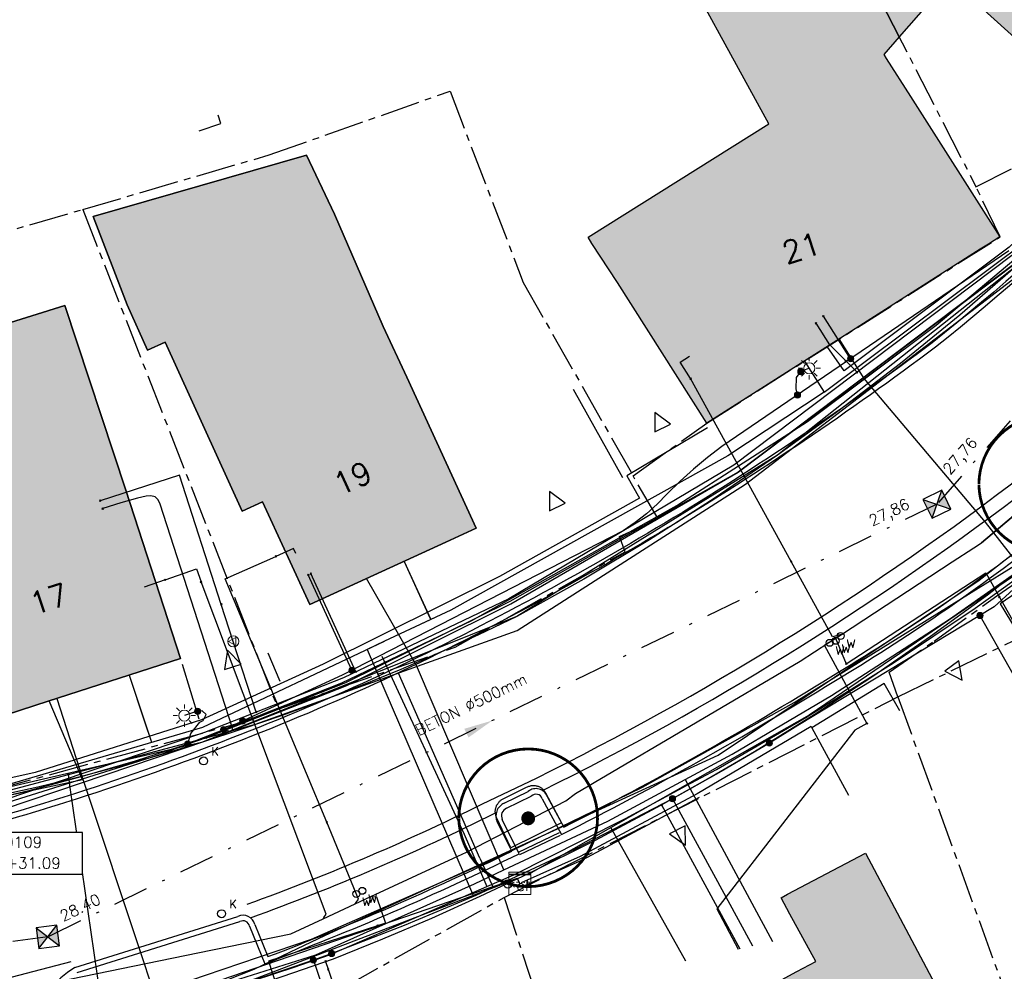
# Model space of a CAD drawing. Header units: metres. Extents: x 202952 to 203755, y 349031 to 349702.
# Tile 68 of 84: x 203419 to 203454, y 349430 to 349464. Entities that reach past the tile are written whole.
import ezdxf
from ezdxf.enums import TextEntityAlignment as Align

# ---------------------------------------------------------------- set-up
doc = ezdxf.new("R2010")
doc.units = ezdxf.units.M
doc.linetypes.add('1-200 CENTER', pattern=[4.28625, 2.8575, -0.47625, 0.47625, -0.47625])
doc.linetypes.add('1-200 DASHDOT', pattern=[2.54, 1.27, -0.635, 0, -0.635])
for name, color, linetype in [('bgt.onbegroeidterreindeel', 252, 'Continuous'), ('PH-BEST-BEBOUWING', 1, 'Continuous'), ('PH-BEST-BEBOUWING-ARCERING', 254, 'Continuous'), ('PH-BEST-BEGROEIIING', 252, 'Continuous'), ('PH-BEST-ELKETRAKAST', 6, 'Continuous'), ('PH-BEST-HUISNUMMER', 7, 'Continuous'), ('PH-BEST-INRIT', 8, 'Continuous'), ('PH-BEST-KADASTRALE-GRENS', 240, '1-200 CENTER'), ('PH-BEST-KL-DATA_EUROFIBER', 115, '1-200 EUROFIBER'), ('PH-BEST-KL-DATA_GEBROERDES van donk', 115, '1-200 DATA'), ('PH-BEST-KL-DATA_KPN', 115, '1-200 TELEFONIE-KPN'), ('PH-BEST-KL-DATA_NKM', 115, '1-200 DATA'), ('PH-BEST-KL-DATA_ZIGGO BV', 115, '1-200 ZIGGO'), ('PH-BEST-KL-ET_MIDDENSPANNING_ENEXIS', 115, '1-200 MIDDENSPANNING'), ('PH-BEST-KL-GAS_HOGEDRUK_ENEXIS', 115, '1-200 GASLEIDING HOGE DRUK'), ('PH-BEST-KL-GAS_LAGEDRUK_ENEXIS', 115, '1-200 GASLEIDING LAGE DRUK'), ('PH-BEST-KL-LAAGSPANNING-ENEXIS', 115, '1-200 LAAGSPANNING'), ('PH-BEST-KL-WATER-WML', 115, '1-200 WML'), ('PH-BEST-KL-WATER-WML-buiten gebruik', 11, '1-200 WML'), ('PH-BEST-KOLK', 8, 'Continuous'), ('PH-BEST-PUT-HANDHAVEN', 44, 'Continuous'), ('PH-BEST-RIO-HANDHAVEN-GEMENGD', 44, '1-200 DASHDOT'), ('PH-BEST-RIO-TEKST', 8, 'Continuous'), ('PH-BEST-RIO-TEKST-PUTTENSTAAT', 8, 'Continuous'), ('PH-BEST-RIO-TEKST-VLOEIVLAK', 8, 'Continuous'), ('PH-INM-AFSLUITER WATER', 6, 'Continuous'), ('PH-INM-BOOM-HANDHAVEN', 96, 'Continuous'), ('PH-INM-KANTVERHARDING', 9, 'Continuous')]:
    doc.layers.add(name, color=color, linetype=linetype)
doc.styles.add('ISO', font='ISO')
doc.styles.add('NLCS-ISO', font='txt')
doc.styles.add('RDL_MAATVOERING', font='romans.shx')
doc.styles.add('ROMANS', font='romans.shx')
doc.linetypes.add('1-200 DATA', pattern='A,1.5,-0.6,["DATA",ROMANS,S=0.24,R=0,X=-0.5,Y=-0.12],-0.3', length=2.4)
doc.linetypes.add('1-200 EUROFIBER', pattern='A,1.5,-0.6,["EURO",ROMANS,S=0.24,R=0,X=-0.5,Y=-0.12],-0.65', length=2.75)
doc.linetypes.add('1-200 GASLEIDING HOGE DRUK', pattern='A,1.5,-0.6,["GAS HD",ROMANS,S=0.24,R=0,X=-0.5,Y=-0.12],-1.1', length=3.2)
doc.linetypes.add('1-200 GASLEIDING LAGE DRUK', pattern='A,1.5,-0.6,["GAS LD",ROMANS,S=0.24,R=0,X=-0.5,Y=-0.12],-1', length=3.1)
doc.linetypes.add('1-200 LAAGSPANNING', pattern='A,1.5,-0.6,["LS",ROMANS,S=0.24,R=0,X=-0.45,Y=-0.12],-0.05', length=2.15)
doc.linetypes.add('1-200 MIDDENSPANNING', pattern='A,1.5,-0.6,["MS",ROMANS,S=0.24,R=0,X=-0.5,Y=-0.12],-0.05', length=2.15)
doc.linetypes.add('1-200 TELEFONIE-KPN', pattern='A,1.5,-0.6,["KPN",ROMANS,S=0.24,R=0,X=-0.5,Y=-0.12],-0.3', length=2.4)
doc.linetypes.add('1-200 WML', pattern='A,1.5,-0.6,["WML",ROMANS,S=0.24,R=0,X=-0.5,Y=-0.12],-0.3', length=2.4)
doc.linetypes.add('1-200 ZIGGO', pattern='A,1.5,-0.6,["ZIGGO",ROMANS,S=0.24,R=0,X=-0.5,Y=-0.12],-0.65', length=2.75)

# ---------------------------------------------------------------- blocks, each defined once
blk = doc.blocks.new('SKL-WTB_HULP_KAST-SO')
at = {"color": 0, "linetype": 'ByBlock', "lineweight": 18}
for points in [[(-2, 2), (2, 2), (2, 1.680000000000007), (-2, 1.680000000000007)], [(-2, 1.520000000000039), (2, 1.520000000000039), (2, -2), (-2, -2)]]:
    blk.add_lwpolyline(points, close=True, dxfattribs=at)
at = {"color": 0, "linetype": 'ByBlock', "lineweight": 18, "style": 'NLCS-ISO'}
blk.add_text('kast', height=1.5, dxfattribs=at).set_placement((0, 0), align=Align.MIDDLE_CENTER)
at = {"color": 0, "linetype": 'ByBlock', "lineweight": 18, "style": 'NLCS-ISO', "flags": 1}
for tag, p in [('TYPE', (2.5, 0)), ('LABEL', (2.5, -1.5)), ('OMSCHRIJVING', (2.5, -3))]:
    blk.add_attdef(tag, p, '', height=1, dxfattribs=at)
blk = doc.blocks.new('SKL-WTB_HULP_OVERIG-SO')
at = {"color": 0, "linetype": 'ByBlock', "lineweight": 18}
for points in [[(-0.1414213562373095, 0.1414213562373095), (0.1414213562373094, -0.1414213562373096)], [(0.1414213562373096, 0.1414213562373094), (-0.1414213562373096, -0.1414213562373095)]]:
    blk.add_lwpolyline(points, dxfattribs=at)
at = {"color": 0, "linetype": 'ByBlock', "lineweight": 18, "style": 'NLCS-ISO', "flags": 1}
for tag, p in [('TYPE', (1.5, 0)), ('LABEL', (1.5, -1.5)), ('OMSCHRIJVING', (1.5, -3))]:
    blk.add_attdef(tag, p, '', height=1, dxfattribs=at)
blk = doc.blocks.new('SKL-WTB_HULP_MOF-SO')
at = {"linetype": 'ByBlock', "lineweight": 18}
h = blk.add_hatch(color=0, dxfattribs=at)
h.dxf.hatch_style = 1
h.paths.add_polyline_path([(-0.5625, 0, 1), (0.5625, 0, 1)])
at = {"color": 0, "linetype": 'ByBlock', "lineweight": 18}
blk.add_circle((0, 0), 0.5625, dxfattribs=at)
at = {"color": 0, "linetype": 'ByBlock', "lineweight": 18, "style": 'NLCS-ISO', "flags": 1}
for tag, p in [('TYPE', (1.5, 0)), ('LABEL', (1.5, -1.5)), ('OMSCHRIJVING', (1.5, -3))]:
    blk.add_attdef(tag, p, '', height=1, dxfattribs=at)
blk = doc.blocks.new('SKL-ET_OV_LICHTMAST-SO')
at = {"color": 0, "linetype": 'ByBlock', "lineweight": 18}
for points in [[(0, 2), (0, 1.25)], [(-1.25, 0), (-2, 0)], [(-1.41421356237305, 1.414213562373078), (-0.8838834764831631, 0.8838834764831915)], [(0.88388347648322, 0.8838834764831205), (1.414213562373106, 1.414213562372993)], [(2, 0), (1.25, 0)], [(-1.414213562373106, -1.414213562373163), (-0.8838834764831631, -0.88388347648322)], [(0, -1.25), (0, -2)], [(0.8838834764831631, -0.8838834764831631), (1.414213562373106, -1.414213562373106)]]:
    blk.add_lwpolyline(points, dxfattribs=at)
blk.add_circle((0, 0), 1, dxfattribs=at)
blk = doc.blocks.new('SKL-WTB_HULP_VERLOOP-SO')
at = {"color": 0, "linetype": 'ByBlock', "lineweight": 18}
for points in [[(0.4400000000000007, 0.7199999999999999), (-0.8800000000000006, -2.084209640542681e-16)], [(0.4400000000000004, -0.7200000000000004), (-0.8800000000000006, 3.096831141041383e-16)], [(0.4400000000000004, -0.7200000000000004), (0.4400000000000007, 0.7199999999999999)]]:
    blk.add_lwpolyline(points, dxfattribs=at)
blk.add_circle((0, 0), 1, dxfattribs=at)
at = {"color": 0, "linetype": 'ByBlock', "lineweight": 18, "style": 'NLCS-ISO', "flags": 1}
for tag, p in [('TYPE', (1.5, 0)), ('LABEL', (1.5, -1.5)), ('OMSCHRIJVING', (1.5, -3))]:
    blk.add_attdef(tag, p, '', height=1, dxfattribs=at)
blk = doc.blocks.new('*U50')
blk.add_circle((-2.189056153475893e-17, 0), 0.1425)
at = {"ltscale": 0.05, "style": 'ROMANS'}
blk.add_text('K', height=0.3, dxfattribs=at).set_placement((0.2771122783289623, 0.1949394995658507))
blk = doc.blocks.new('*U26')
h = blk.add_hatch(color=256)
h.paths.add_polyline_path([(0, 0), (-0.375, 0.375), (-0.375, -0.375)])
h.paths.add_polyline_path([(0.375, 0.375), (0, 0), (0.375, -0.375)])
for p, q in [((-0.375, -0.375), (0.375, 0.375)), ((-0.375, 0.375), (0.375, -0.375))]:
    blk.add_line(p, q)
blk.add_lwpolyline([(-0.375, -0.375), (0.375, -0.375), (0.375, 0.375), (-0.375, 0.375)], close=True)
blk = doc.blocks.new('Materialisatie')
blk.add_solid([(-1.040148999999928, 0.1733580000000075), (-1.040148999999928, -0.1733579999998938), (0, 0)])
at = {"style": 'ROMANS'}
blk.add_attdef('MATERIALISATIE', (-2.630907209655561, 0.6566269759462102), '', height=0.4, dxfattribs=at)
blk = doc.blocks.new('Elektrakast')
blk.add_circle((0, 0), 0.15)
at = {"style": 'RDL_MAATVOERING'}
blk.add_text('el', height=0.4, dxfattribs=at).set_placement((0.3019962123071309, -0.2539061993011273))
blk = doc.blocks.new('Puttenstaat bestaand')
blk.add_wipeout([(0, 0), (3.9999999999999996, 0), (3.9999999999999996, 1.5), (0, 1.5)])
blk.add_lwpolyline([(0, 0), (4, 0), (4, 1.5), (0, 1.5)], close=True)
at = {"style": 'ROMANS'}
for tag, p in [('NR', (0.06607580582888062, 0.9552331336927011)), ('PD', (0.06607580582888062, 0.2026813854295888))]:
    blk.add_attdef(tag, p, '', height=0.4, dxfattribs=at)
blk = doc.blocks.new('INRITSYMBOOL')
at = {"layer": 'PH-BEST-INRIT'}
blk.add_lwpolyline([(-0.3150000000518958, 0.6299999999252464), (0, 0), (0.3149999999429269, 0.6299999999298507)], close=True, dxfattribs=at)
blk = doc.blocks.new('65')
at = {"color": 0}
blk.add_circle((0, 0), 0.25, dxfattribs=at)
at = {"color": 0, "style": 'ISO'}
blk.add_attdef('65', (0.6000000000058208, 0), '', height=0.9, dxfattribs=at)
blk = doc.blocks.new('*U45')
at = {"const_width": 0.1}
blk.add_lwpolyline([(-2.499880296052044, 0.003529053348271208, 0.990402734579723), (2.499814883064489, 0.03042285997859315, 0.990402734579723), (-2.499936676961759, 0.01779357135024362)], format="xyb", dxfattribs=at)
at = {"linetype": 'Continuous', "const_width": 0.25}
blk.add_lwpolyline([(-0.125, 0, 1), (0.125, 0, 1)], format="xyb", close=True, dxfattribs=at)

msp = doc.modelspace()

# ---------------------------------------------------------------- hatches: boundary and pattern name
at = {"layer": 'PH-BEST-BEBOUWING-ARCERING'}
for points in [[(203444.471, 349474.935), (203445.105, 349475.477), (203444.13, 349476.405), (203447.54, 349480.076), (203447.941, 349480.508), (203451.964, 349476.82), (203450.956, 349475.628), (203455.435, 349471.299), (203456.495, 349472.709), (203456.971, 349472.285), (203457.64, 349471.69), (203462.08, 349467.66), (203459.817, 349465.166), (203458.699, 349463.934), (203456.5, 349461.51), (203452.324, 349465.3), (203450.495, 349463.201)], [(203440.35, 349454.35), (203439.418, 349455.763), (203439.295, 349455.983), (203444.477, 349459.243), (203445.799, 349460.075), (203441.968, 349467.076), (203442.303, 349467.257), (203439.849, 349472.15), (203443.786, 349473.675), (203443.683, 349473.943), (203443.591, 349474.183), (203444.471, 349474.935), (203450.495, 349463.201), (203449.947, 349462.573), (203450.032, 349462.429), (203450.91, 349461.06), (203454.13, 349456), (203453.721, 349455.74), (203453.422, 349455.55), (203448.382, 349452.347), (203443.57, 349449.29)], [(203452.09, 349428.5), (203449.28, 349433.8), (203446.478, 349432.316), (203446.24, 349432.19), (203446.563, 349431.599), (203447.49, 349429.9), (203446.809, 349429.53), (203441.515, 349426.652), (203440.83, 349426.28), (203442.674, 349422.894), (203443.7, 349421.01), (203444.672, 349419.257), (203447.83, 349420.939), (203454.235, 349424.349)], [(203443.7, 349421.01), (203442.674, 349422.894), (203440.83, 349426.28), (203441.515, 349426.652), (203446.809, 349429.53), (203447.49, 349429.9), (203446.563, 349431.599), (203446.24, 349432.19), (203446.478, 349432.316), (203449.28, 349433.8), (203452.09, 349428.5), (203454.235, 349424.349), (203447.83, 349420.939), (203444.672, 349419.257)]]:
    msp.add_hatch(color=256, dxfattribs=at).paths.add_polyline_path(points)
for points in [[(203421.458, 349456.727), (203429.142, 349458.946), (203430.153, 349456.812), (203431.909, 349452.774), (203432.76, 349450.95), (203435.26, 349445.5), (203434.168, 349444.999), (203429.26, 349442.75), (203427.562, 349446.452), (203426.822, 349446.119), (203424.045, 349452.204), (203423.415, 349451.92), (203422.678, 349453.556)], [(203409.64, 349453.78), (203409.838, 349453.841), (203413.41, 349454.947), (203414.26, 349455.21), (203415.275, 349451.923), (203420.438, 349453.528), (203422.637, 349446.869), (203424.6, 349440.81), (203419.829, 349439.267), (203417.27, 349438.44), (203415.42, 349444.15), (203413.616, 349449.72), (203411.131, 349448.952)]]:
    msp.add_hatch(color=256, dxfattribs=at).paths.add_polyline_path(points, flags=17)

# ---------------------------------------------------------------- linework, layer by layer
at = {"layer": 'bgt.onbegroeidterreindeel'}
for points in [[(203421.458, 349456.727), (203422.678, 349453.556), (203423.415, 349451.92), (203424.045, 349452.204), (203426.822, 349446.119), (203427.562, 349446.452), (203429.26, 349442.75), (203434.168, 349444.999), (203435.26, 349445.5), (203432.76, 349450.95), (203431.909, 349452.774), (203430.153, 349456.812), (203429.142, 349458.946), (203421.458, 349456.727)], [(203409.64, 349453.78), (203411.131, 349448.952), (203413.616, 349449.72), (203415.42, 349444.15), (203417.27, 349438.44), (203419.829, 349439.267), (203424.6, 349440.81), (203422.637, 349446.869), (203420.438, 349453.528), (203415.275, 349451.923), (203414.26, 349455.21), (203413.41, 349454.947), (203409.838, 349453.841), (203409.64, 349453.78)]]:
    msp.add_lwpolyline(points, close=True, dxfattribs=at)
at = {"layer": 'PH-BEST-BEBOUWING'}
for points in [[(203444.471, 349474.935), (203445.105, 349475.477), (203444.13, 349476.405), (203447.54, 349480.076), (203447.941, 349480.508), (203451.964, 349476.82), (203450.956, 349475.628), (203455.435, 349471.299), (203456.495, 349472.709), (203456.971, 349472.285), (203457.64, 349471.69), (203462.08, 349467.66), (203459.817, 349465.166), (203458.699, 349463.934), (203456.5, 349461.51), (203452.324, 349465.3), (203450.495, 349463.201), (203444.471, 349474.935)], [(203440.35, 349454.35), (203439.418, 349455.763), (203439.295, 349455.983), (203444.477, 349459.243), (203445.799, 349460.075), (203441.968, 349467.076), (203442.303, 349467.257), (203439.849, 349472.15), (203443.786, 349473.675), (203443.683, 349473.943), (203443.591, 349474.183), (203444.471, 349474.935), (203450.495, 349463.201), (203449.947, 349462.573), (203450.032, 349462.429), (203450.91, 349461.06), (203454.13, 349456), (203453.721, 349455.74), (203453.422, 349455.55), (203448.382, 349452.347), (203443.57, 349449.29), (203440.35, 349454.35)], [(203421.458, 349456.727), (203429.142, 349458.946), (203430.153, 349456.812), (203431.909, 349452.774), (203432.76, 349450.95), (203435.26, 349445.5), (203434.168, 349444.999), (203429.26, 349442.75), (203427.562, 349446.452), (203426.822, 349446.119), (203424.045, 349452.204), (203423.415, 349451.92), (203422.678, 349453.556), (203421.458, 349456.727)], [(203409.64, 349453.78), (203409.838, 349453.841), (203413.41, 349454.947), (203414.26, 349455.21), (203415.275, 349451.923), (203420.438, 349453.528), (203422.637, 349446.869), (203424.6, 349440.81), (203419.829, 349439.267), (203417.27, 349438.44), (203415.42, 349444.15), (203413.616, 349449.72), (203411.131, 349448.952), (203409.64, 349453.78)], [(203443.7, 349421.01), (203442.674, 349422.894), (203440.83, 349426.28), (203441.515, 349426.652), (203446.809, 349429.53), (203447.49, 349429.9), (203446.563, 349431.599), (203446.24, 349432.19), (203446.478, 349432.316), (203449.28, 349433.8), (203452.09, 349428.5), (203454.235, 349424.349), (203447.83, 349420.939), (203444.672, 349419.257), (203443.7, 349421.01)], [(203443.7, 349421.01), (203442.674, 349422.894), (203440.83, 349426.28), (203441.515, 349426.652), (203446.809, 349429.53), (203447.49, 349429.9), (203446.563, 349431.599), (203446.24, 349432.19), (203446.478, 349432.316), (203449.28, 349433.8), (203452.09, 349428.5), (203454.235, 349424.349), (203447.83, 349420.939), (203444.672, 349419.257), (203443.7, 349421.01)]]:
    msp.add_lwpolyline(points, close=True, dxfattribs=at)
at = {"layer": 'PH-BEST-BEGROEIIING'}
msp.add_lwpolyline([(203436.507, 349433.985), (203435.982, 349435.081), (203435.9730064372, 349435.1150967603), (203435.9650041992, 349435.1494396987), (203435.958, 349435.184), (203435.9519837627, 349435.2188497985), (203435.9469823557, 349435.253859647), (203435.943, 349435.289), (203435.9438963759, 349435.3066978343), (203435.9452299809, 349435.324368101), (203435.947, 349435.342), (203435.9492258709, 349435.3597313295), (203435.9518930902, 349435.3774016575), (203435.955, 349435.395), (203435.9597962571, 349435.414148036), (203435.965131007, 349435.4331530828), (203435.971, 349435.452), (203435.9774667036, 349435.4708637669), (203435.9844686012, 349435.4895354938), (203435.992, 349435.508), (203436.0058364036, 349435.5319652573), (203436.0201718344, 349435.5556353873), (203436.035, 349435.579), (203436.0505108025, 349435.6023377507), (203436.0665132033, 349435.6253412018), (203436.083, 349435.648), (203436.1015170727, 349435.665857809), (203436.1205219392, 349435.6831955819), (203436.14, 349435.7), (203436.1598972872, 349435.7162272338), (203436.1802358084, 349435.7318978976), (203436.201, 349435.747), (203437.073, 349436.17), (203437.100293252, 349436.1825393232), (203437.1279691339, 349436.1942098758), (203437.156, 349436.205), (203437.1843771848, 349436.2149053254), (203437.2130534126, 349436.2239083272), (203437.242, 349436.232), (203437.2656264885, 349436.233992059), (203437.2892992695, 349436.2353257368), (203437.313, 349436.236), (203437.337015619, 349436.2360102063), (203437.3610219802, 349436.2353433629), (203437.385, 349436.234), (203437.4115368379, 349436.2277810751), (203437.437877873, 349436.2207790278), (203437.464, 349436.213), (203437.489940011, 349436.2044301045), (203437.5156142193, 349436.1950940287), (203437.541, 349436.185), (203437.5614162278, 349436.1733502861), (203437.5814239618, 349436.1610121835), (203437.601, 349436.148), (203437.6201520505, 349436.1343062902), (203437.6388259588, 349436.1199673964), (203437.657, 349436.105), (203437.6757378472, 349436.0836106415), (203437.693744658, 349436.0616023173), (203437.711, 349436.039), (203437.7274599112, 349436.0158648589), (203437.7431324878, 349435.9921892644), (203437.758, 349435.968), (203438.325, 349434.893), (203436.507, 349433.985)], close=True, dxfattribs=at)
at = {"layer": 'PH-BEST-KADASTRALE-GRENS', "ltscale": 0.5}
for p, q in [((203421.079, 349456.985), (203428.121, 349438.983)), ((203454.017, 349443.064), (203456.422, 349444.729)), ((203451.756, 349441.438), (203454.017, 349443.064)), ((203450.133, 349440.314), (203451.756, 349441.438)), ((203450.449, 349439.427), (203450.133, 349440.314)), ((203436.26, 349432.204), (203450.449, 349439.427)), ((203450.449, 349439.427), (203460.108, 349412.844)), ((203436.26, 349432.204), (203443.472, 349410.242)), ((203436.26, 349432.204), (203443.472, 349410.242))]:
    msp.add_line(p, q, dxfattribs=at)
for points in [[(203416.917, 349529.696), (203436.412, 349490.632), (203453.264, 349457.807)], [(203453.264, 349457.807), (203460.47, 349461.446), (203465.968, 349467.577)], [(203421.079, 349456.985), (203427.798, 349458.95), (203434.315, 349461.248)], [(203434.315, 349461.248), (203436.953, 349454.353), (203440.908, 349447.391)], [(203434.315, 349461.248), (203436.953, 349454.353), (203440.908, 349447.391)], [(203440.908, 349447.391), (203443.57, 349449.29), (203454.132, 349455.997), (203453.264, 349457.807)], [(203410.735, 349454.258), (203414.984, 349455.516), (203415.057, 349455.24), (203421.079, 349456.985)], [(203428.121, 349438.983), (203434.494, 349441.216), (203440.619, 349444.657), (203440.421, 349445.204), (203441.819, 349445.835), (203440.908, 349447.391)], [(203428.121, 349438.983), (203434.494, 349441.216), (203440.619, 349444.657), (203440.421, 349445.204), (203441.819, 349445.835), (203440.908, 349447.391)], [(203450.449, 349439.427), (203454.61, 349441.45), (203462.07, 349445.66)], [(203415.279, 349435.976), (203417.774, 349436.511), (203417.814, 349436.06), (203426.565, 349438.442), (203428.121, 349438.983)], [(203422.86, 349426.43), (203430.46, 349428.95), (203436.26, 349432.204)]]:
    msp.add_lwpolyline(points, dxfattribs=at)
at = {"layer": 'PH-BEST-KL-DATA_EUROFIBER'}
for points in [[(203455.03, 349443.906), (203453.611, 349445.72), (203449.241, 349450.901), (203448.34, 349452.32)], [(203453.233, 349442.621), (203455.03, 349443.906)], [(203442.831, 349436.233), (203443.913, 349436.815), (203447.134, 349438.684), (203450.295, 349440.655), (203453.233, 349442.621)], [(203431.858, 349440.896), (203434.821, 349434.477), (203435.636, 349432.596)], [(203420.144, 349439.369), (203421.072, 349436.5), (203423.204, 349430.072), (203423.858, 349428.099)], [(203435.636, 349432.596), (203436.613, 349433.02), (203439.109, 349434.282), (203440.632, 349435.05), (203442.831, 349436.233)], [(203424.407, 349428.279), (203428.697, 349429.685), (203429.968, 349430.136), (203433.463, 349431.653), (203435.636, 349432.596)]]:
    msp.add_lwpolyline(points, dxfattribs=at)
at = {"layer": 'PH-BEST-KL-DATA_GEBROERDES van donk'}
for points in [[(203502.361, 349510.777), (203496.983, 349504.104), (203493.2, 349499.321), (203487.342, 349492.063), (203479.845, 349483.111), (203472.156, 349474.167), (203467.003, 349468.273), (203461.337, 349461.811), (203455.69, 349456.045), (203451.829, 349452.807), (203447.197, 349449.339), (203442.553, 349446.358), (203435.086, 349442.164), (203430.398, 349439.915), (203423.923, 349437.367), (203417.375, 349435.308), (203412.124, 349434.053), (203406.092, 349432.848), (203400.892, 349432.002), (203394.442, 349430.983)], [(203455.935, 349457.025), (203454.462, 349455.625), (203448.518, 349451.167), (203447.908, 349452.046)], [(203452.315, 349442.232), (203455.376, 349444.381)], [(203433.11, 349440.559), (203431.307, 349443.688)], [(203448.057, 349439.48), (203452.315, 349442.232)], [(203436.255, 349433.196), (203433.11, 349440.559)], [(203409.92, 349434.075), (203421.073, 349436.455), (203419.871, 349439.281)], [(203442.791, 349436.456), (203444.478, 349437.363), (203448.057, 349439.48)], [(203439.998, 349434.955), (203442.791, 349436.456)], [(203442.791, 349436.456), (203445.928, 349430.62)], [(203436.255, 349433.196), (203439.998, 349434.955)], [(203435.194, 349432.697), (203436.255, 349433.196)], [(203429.474, 349430.135), (203435.194, 349432.697)], [(203423.326, 349428.182), (203426.734, 349429.264), (203429.474, 349430.135)]]:
    msp.add_lwpolyline(points, dxfattribs=at)
at = {"layer": 'PH-BEST-KL-DATA_KPN'}
for points in [[(203425.522, 349437.955), (203427.305, 349438.438), (203436.737, 349441.821), (203444.962, 349447.094), (203454.933, 349454.733), (203459.314, 349458.954), (203464.926, 349465.287), (203473.228, 349474.972), (203488.144, 349491.471), (203494.731, 349500), (203499.15, 349505.72)], [(203476.207, 349478.903), (203472.297, 349474.347), (203464.595, 349465.372), (203459.089, 349459.155), (203454.719, 349455.071), (203444.695, 349447.517), (203436.466, 349442.863), (203430.55, 349439.931), (203425.522, 349437.955)], [(203421.905, 349427.705), (203421.906, 349427.705), (203424.616, 349428.572), (203427.261, 349429.621), (203429.829, 349430.847), (203443.98, 349437.323), (203453.38, 349443.626), (203460.201, 349448.968), (203461.828, 349450.562), (203467.115, 349456.43), (203478.318, 349467.028)], [(203420.561, 349436.631), (203425.522, 349437.955)], [(203409.26, 349434.181), (203413.464, 349434.929), (203418.069, 349435.966), (203420.561, 349436.631)], [(203420.631, 349436.165), (203420.562, 349436.631)], [(203421.815, 349427.978), (203420.631, 349436.165)]]:
    msp.add_lwpolyline(points, dxfattribs=at)
at = {"layer": 'PH-BEST-KL-DATA_NKM'}
msp.add_lwpolyline([(203509.851, 349521.011), (203508.175, 349519.142), (203507.598, 349516.646), (203502.361, 349510.777), (203496.983, 349504.104), (203493.2, 349499.321), (203487.342, 349492.063), (203479.845, 349483.111), (203472.156, 349474.167), (203467.003, 349468.273), (203461.337, 349461.811), (203455.69, 349456.045), (203451.829, 349452.807), (203447.197, 349449.339), (203442.553, 349446.358), (203435.086, 349442.164), (203430.398, 349439.915), (203423.923, 349437.367), (203417.375, 349435.308), (203412.124, 349434.053), (203406.092, 349432.848), (203400.892, 349432.002), (203394.442, 349430.983)], dxfattribs=at)
at = {"layer": 'PH-BEST-KL-DATA_ZIGGO BV'}
for points in [[(203447.799, 349450.403), (203455.18, 349455.931), (203464.183, 349465.201)], [(203447.086, 349451.524), (203447.799, 349450.403)], [(203447.799, 349450.403), (203444.322, 349448.109)], [(203444.322, 349448.109), (203434.344, 349442.553), (203433.617, 349442.21)], [(203432.655, 349444.306), (203433.585, 349442.279)], [(203432.655, 349444.306), (203433.617, 349442.21)], [(203455.55, 349444.412), (203447.249, 349438.766)], [(203434.344, 349442.553), (203431.957, 349441.428)], [(203433.617, 349442.21), (203431.957, 349441.428)], [(203433.585, 349442.279), (203433.617, 349442.21)], [(203425.401, 349438.337), (203431.957, 349441.428)], [(203431.957, 349441.428), (203431.324, 349441.129)], [(203431.324, 349441.129), (203435.12, 349432.33)], [(203422.754, 349440.213), (203423.298, 349438.573)], [(203422.754, 349440.213), (203423.556, 349437.794)], [(203435.388, 349433.616), (203432.458, 349440.287)], [(203423.298, 349438.573), (203423.556, 349437.794)], [(203447.249, 349438.766), (203437.147, 349433.042)], [(203413.482, 349434.831), (203425.401, 349438.337)], [(203442.815, 349429.912), (203440.104, 349434.718)], [(203435.388, 349433.616), (203435.87, 349432.554)], [(203426.312, 349428.899), (203436.737, 349432.885)], [(203436.737, 349432.885), (203435.857, 349432.583)], [(203436.737, 349432.885), (203435.87, 349432.554)], [(203436.737, 349432.885), (203436.827, 349432.707)], [(203435.857, 349432.583), (203435.12, 349432.33)], [(203435.87, 349432.554), (203435.144, 349432.276)], [(203435.857, 349432.583), (203435.87, 349432.554)], [(203435.12, 349432.33), (203422.345, 349427.945), (203422.217, 349426.455)], [(203435.12, 349432.33), (203435.144, 349432.276)]]:
    msp.add_lwpolyline(points, dxfattribs=at)
at = {"layer": 'PH-BEST-KL-ET_MIDDENSPANNING_ENEXIS'}
for points in [[(203496.531, 349503.595), (203495.864, 349502.779), (203495.481, 349502.62), (203495.063, 349502.696), (203494.34, 349502.661), (203494.483, 349501.977), (203494.623, 349501.617), (203494.599, 349501.231), (203493.592, 349500), (203487.287, 349492.161), (203483.968, 349487.948), (203472.521, 349474.158), (203466.12, 349466.654), (203460.743, 349460.532), (203454.774, 349454.987), (203446.113, 349448.131), (203436.719, 349442.318), (203425.361, 349437.787), (203413.447, 349435.027), (203405.932, 349433.793), (203401.649, 349433.029), (203388.272, 349430.833)], [(203454.774, 349454.987), (203452.684, 349453.18), (203450.542, 349451.434), (203448.351, 349449.75), (203446.113, 349448.131), (203443.828, 349446.576), (203441.5, 349445.089), (203439.129, 349443.669), (203436.719, 349442.318), (203435.339, 349441.658), (203433.946, 349441.024), (203432.542, 349440.417), (203431.126, 349439.837), (203429.699, 349439.283), (203428.263, 349438.757), (203426.816, 349438.258), (203425.361, 349437.787), (203423.896, 349437.343), (203422.424, 349436.928), (203420.943, 349436.54), (203419.456, 349436.18), (203417.962, 349435.849)]]:
    msp.add_lwpolyline(points, dxfattribs=at)
at = {"layer": 'PH-BEST-KL-GAS_HOGEDRUK_ENEXIS'}
msp.add_lwpolyline([(203388.401, 349430.35), (203402.475, 349432.68), (203406.034, 349433.406), (203413.552, 349434.436), (203418.256, 349435.395), (203425.555, 349437.86), (203430.594, 349439.841), (203436.51, 349442.773), (203444.697, 349447.518), (203454.72, 349455.071), (203459.091, 349459.157), (203464.671, 349465.307), (203472.292, 349474.352), (203483.892, 349488.012), (203487.521, 349491.973), (203494.497, 349500), (203498.949, 349505.445), (203511.967, 349520.432), (203514.402, 349522.73), (203520.384, 349528.288), (203533.856, 349540.249), (203535.418, 349541.968), (203541.493, 349546.785), (203563.354, 349561.342)], dxfattribs=at)
at = {"layer": 'PH-BEST-KL-GAS_LAGEDRUK_ENEXIS'}
for points in [[(203509.314, 349517.835), (203498.715, 349505.632), (203493.867, 349500), (203487.287, 349492.161), (203483.739, 349488.142), (203472.139, 349474.482), (203464.449, 349465.509), (203458.869, 349459.359), (203454.559, 349455.325), (203444.536, 349447.771), (203436.427, 349442.954), (203430.469, 349440.114), (203425.463, 349438.146), (203418.163, 349435.681), (203413.499, 349434.732), (203405.958, 349433.696), (203404.977, 349433.496)], [(203425.279, 349459.822), (203426.053, 349460.08), (203425.958, 349460.386)], [(203448.572, 349451.531), (203448, 349452.105), (203447.501, 349452.888)], [(203448.981, 349451.121), (203448.572, 349451.531)], [(203423.484, 349427.704), (203430.113, 349429.994), (203431.891, 349430.71), (203433.654, 349431.46), (203435.403, 349432.243), (203437.137, 349433.059), (203439.554, 349434.265), (203441.937, 349435.536), (203443.62, 349436.483), (203445.284, 349437.463), (203447.434, 349438.794), (203449.551, 349440.178), (203451.632, 349441.615), (203453.676, 349443.104), (203460.182, 349448.2)], [(203426.072, 349442.757), (203424.564, 349447.42), (203421.707, 349446.495)], [(203430.918, 349440.328), (203429.297, 349443.867)], [(203426.503, 349441.425), (203426.072, 349442.757)], [(203427.327, 349438.879), (203426.503, 349441.425)], [(203441.937, 349435.536), (203444.759, 349430.354)], [(203429.829, 349429.896), (203429.923, 349429.612)], [(203429.923, 349429.612), (203430.488, 349427.905)]]:
    msp.add_lwpolyline(points, dxfattribs=at)
at = {"layer": 'PH-BEST-KL-LAAGSPANNING-ENEXIS'}
for points in [[(203454.452, 349455.493), (203444.106, 349448.446), (203443.591, 349448.049), (203443.092, 349447.633), (203442.608, 349447.199), (203442.142, 349446.746), (203441.778, 349446.374), (203441.39, 349446.027), (203440.98, 349445.706), (203440.55, 349445.413), (203430.427, 349440.204), (203425.524, 349437.956), (203424.862, 349437.727), (203422.971, 349437.113), (203421.064, 349436.553), (203419.142, 349436.046), (203413.499, 349434.732), (203405.629, 349433.336)], [(203448.746, 349451.607), (203447.769, 349453.142)], [(203462.896, 349451.464), (203462.77, 349451.337), (203458.499, 349446.846), (203453.922, 349442.669), (203446.844, 349438.394), (203445.821, 349437.765), (203444.087, 349436.741), (203442.331, 349435.756), (203438.827, 349433.939), (203435.248, 349432.275), (203432.666, 349431.189), (203430.052, 349430.183)], [(203446.835, 349450.305), (203446.788, 349450.524), (203446.802, 349450.928), (203446.954, 349451.147)], [(203446.954, 349451.147), (203447.055, 349451.196), (203447.259, 349451.266)], [(203426.156, 349438.246), (203426.336, 349438.201), (203426.411, 349438.192), (203426.456, 349438.211), (203426.472, 349438.258), (203426.458, 349438.332), (203423.873, 349446.369), (203423.795, 349446.53), (203423.683, 349446.632), (203423.538, 349446.675), (203423.36, 349446.659), (203423.056, 349446.589), (203422.453, 349446.421), (203421.8, 349446.21)], [(203430.78, 349440.386), (203429.207, 349443.825)], [(203453.409, 349442.359), (203456.536, 349436.813)], [(203425.216, 349438.907), (203424.741, 349438.753)], [(203424.862, 349437.727), (203424.968, 349438.103), (203425.293, 349438.513), (203425.416, 349438.582), (203425.531, 349438.795), (203425.377, 349438.924), (203425.216, 349438.907)], [(203442.331, 349435.756), (203445.211, 349430.457)], [(203430.052, 349430.183), (203429.392, 349429.944), (203426.262, 349428.886), (203423.095, 349427.943)], [(203429.392, 349429.944), (203430.109, 349427.779)]]:
    msp.add_lwpolyline(points, dxfattribs=at)
at = {"layer": 'PH-BEST-KL-WATER-WML'}
for points in [[(203442.981, 349450.891), (203442.605, 349451.481), (203442.943, 349451.696)], [(203446.604, 349444.305), (203442.981, 349450.891)], [(203419.729, 349429.08), (203425.224, 349430.208), (203428.572, 349430.895), (203429.737, 349431.436), (203430.901, 349431.976), (203431.463, 349432.237), (203434.438, 349433.617), (203434.903, 349433.833), (203438.486, 349435.682), (203438.829, 349435.942), (203439.502, 349436.338), (203446.931, 349440.708), (203447.968, 349441.386), (203448.123, 349441.487), (203448.414, 349441.677), (203452.408, 349444.287), (203453.19, 349444.798), (203453.465, 349444.978), (203460.098, 349450.563)], [(203456.925, 349447.891), (203453.465, 349444.978)], [(203428.758, 349444.596), (203428.675, 349444.778), (203428.038, 349444.486)], [(203429.874, 349434.91), (203426.21, 349443.675), (203428.038, 349444.486)], [(203448.414, 349441.677), (203448.366, 349441.664), (203448.098, 349441.589), (203446.604, 349444.305)], [(203424.05, 349443.643), (203425.182, 349444.042), (203425.344, 349443.569)], [(203448.59, 349440.623), (203453.618, 349443.896), (203454.11, 349443.025)], [(203424.05, 349443.643), (203423.293, 349443.384)], [(203429.737, 349431.436), (203429.767, 349431.476), (203429.855, 349431.597), (203425.344, 349443.569)], [(203454.11, 349443.025), (203455.003, 349441.442)], [(203447.968, 349441.386), (203447.926, 349441.359), (203447.801, 349441.276), (203449.335, 349438.468)], [(203448.123, 349441.487), (203448.165, 349441.514), (203448.207, 349441.542), (203448.59, 349440.623)], [(203449.335, 349438.468), (203448.896, 349438.228), (203443.929, 349431.796), (203444.7, 349430.341)], [(203434.903, 349433.833), (203438.486, 349435.682)], [(203430.901, 349431.976), (203430.931, 349432.016), (203431.019, 349432.137), (203429.874, 349434.91)], [(203431.463, 349432.237), (203431.513, 349432.233), (203431.663, 349432.222), (203431.989, 349431.277), (203431.703, 349431.184)], [(203431.703, 349431.184), (203427.774, 349429.908), (203428.207, 349428.576)]]:
    msp.add_lwpolyline(points, dxfattribs=at)
at = {"layer": 'PH-BEST-KL-WATER-WML-buiten gebruik'}
msp.add_lwpolyline([(203397.924, 349424.19), (203399.93, 349424.429), (203401.632, 349424.631), (203402.329, 349424.714), (203403.71, 349424.941), (203408.23, 349425.684), (203409.657, 349425.919), (203412.847, 349426.443), (203413.269, 349426.534), (203423.709, 349428.786), (203425.497, 349429.397), (203429.318, 349430.703), (203431.371, 349431.604), (203435.989, 349433.63), (203436.276, 349433.756), (203439.894, 349435.513), (203441.246, 349436.17), (203446.712, 349439.222), (203448.688, 349440.449), (203453.093, 349443.183), (203454.948, 349444.334)], dxfattribs=at)
at = {"layer": 'PH-BEST-RIO-HANDHAVEN-GEMENGD'}
for p, q in [((203482.384, 349481.088), (203451.856, 349446.368)), ((203451.856, 349446.368), (203419.824, 349430.784)), ((203419.824, 349430.784), (203405.4980240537, 349428.9155983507))]:
    msp.add_line(p, q, dxfattribs=at)
at = {"layer": 'PH-INM-KANTVERHARDING'}
for p, q in [((203436.2653, 349435.5945), (203437.1312, 349436.0239)), ((203436.3487713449, 349435.4126521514), (203437.2427242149, 349435.8559635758)), ((203437.6353682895, 349435.7592000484), (203438.3269896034, 349434.4634306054)), ((203437.8182, 349435.8414), (203438.4112, 349434.7304)), ((203436.8077643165, 349433.7770700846), (203436.1945948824, 349435.012412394)), ((203436.5392, 349433.8683), (203436.0148, 349434.9248)), ((203420.7939, 349429.681), (203426.6669, 349431.5169)), ((203420.8790727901, 349429.498080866), (203426.7422202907, 349431.3309009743)), ((203427.0900259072, 349431.1664994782), (203427.6356298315, 349429.813368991)), ((203427.2816, 349431.2262), (203427.748, 349430.0695))]:
    msp.add_line(p, q, dxfattribs=at)
for points in [[(203427.0008, 349431.9554, 0.02900644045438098), (203435.7305, 349435.6955), (203437.4282, 349436.5044, 0.04747916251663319), (203454.4939, 349447.0662), (203456.0475, 349448.2685, 0.03910721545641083), (203467.1257, 349458.9356), (203473.9602, 349466.7983), (203480.915, 349474.9747), (203488.7176, 349484.1102), (203491.6851, 349487.5734), (203496.7994, 349493.5344), (203501.8506, 349499.4492), (203508.0303, 349506.6839, -0.03913810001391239), (203524.4943, 349523.2297, -0.01349858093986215), (203529.8018, 349527.5198, -0.01368118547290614), (203535.4093, 349531.5692), (203540.6936, 349535.115), (203545.5899, 349538.3515), (203552.8183, 349543.165), (203559.1269, 349547.3525)], [(203504.8621, 349523.8811), (203507.6507, 349520.7839, -0.3416668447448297), (203507.3119, 349514.3015), (203504.9026, 349511.5748), (203500.7396, 349506.7874), (203493.6892, 349498.5099), (203484.1095, 349487.3169), (203475.4173, 349477.073), (203464.9564, 349464.9208, -0.05144785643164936), (203451.8079, 349452.0242, -0.02533956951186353), (203442.1695, 349445.5266, -0.02534230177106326), (203431.9222, 349440.0369, -0.02937028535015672), (203420.8832, 349435.7588, -0.01924192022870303), (203413.4095355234, 349433.6701082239), (203411.6414430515, 349433.3030508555), (203407.2721819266, 349432.4361867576), (203398.846712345, 349431.1059643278), (203391.9356527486, 349430.0305718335), (203383.9926356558, 349428.7850375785), (203377.0777706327, 349427.7497674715), (203368.1653585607, 349426.2988743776)], [(203504.7134678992, 349523.7472773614), (203507.4934923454, 349520.6596019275, -0.3409089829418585), (203507.1611560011, 349514.432945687), (203504.7521391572, 349511.706566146), (203500.5873440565, 349506.9170847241), (203493.5370982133, 349498.6397657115), (203483.9572762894, 349487.4466232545), (203475.2652610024, 349477.2029409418), (203464.8036183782, 349465.0498782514, -0.05144472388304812), (203451.6855205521, 349452.1824142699, -0.02533321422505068), (203442.066246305, 349445.6978853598, -0.02533952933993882), (203431.8379537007, 349440.2182950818, -0.02936712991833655), (203420.8219980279, 349435.9492056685, -0.01933059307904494), (203413.3284352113, 349433.8563849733)], [(203451.9795068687, 349442.4395865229, 0.01690928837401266), (203455.9614654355, 349445.3691367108), (203455.1153648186, 349446.513908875, -0.4331459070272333), (203455.179064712, 349446.9502827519), (203455.9763761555, 349447.5622480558)], [(203451.8665, 349442.6046, 0.01624469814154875), (203455.6853, 349445.4063), (203454.9564, 349446.3925)]]:
    msp.add_lwpolyline(points, format="xyb", dxfattribs=at)
at = {"layer": 'PH-INM-KANTVERHARDING', "flags": 128}
for points in [[(203440.5438, 349447.3136), (203438.7599, 349450.4976)], [(203443.5946, 349449.1179), (203440.6802, 349447.3877), (203441.1401, 349446.5884), (203436.0904, 349443.7611), (203429.7464, 349440.6064), (203425.3572, 349438.6017), (203419.3655, 349436.7085), (203413.5439, 349435.4033)], [(203462.093, 349445.814), (203460.1178, 349447.2714), (203458.1948, 349445.6739), (203456.5822, 349444.4638), (203454.1348, 349442.7802), (203454.9223, 349441.4885)], [(203427.7525, 349441.0196), (203428.1802, 349439.9979)], [(203424.6655, 349440.6096), (203425.2563, 349438.6404)], [(203450.5196, 349438.9183), (203449.9598, 349439.9079), (203447.3557, 349438.3165), (203448.67, 349435.882)], [(203447.3557, 349438.3165), (203447.3211, 349438.3554), (203443.2189, 349435.9382)], [(203443.2189, 349435.9382), (203439.0076, 349433.6782), (203436.8713, 349432.7306)], [(203443.2898294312, 349435.8060295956), (203439.0735678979, 349433.5433669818), (203436.9321207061, 349432.5934838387)], [(203436.7825130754, 349433.8386891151), (203438.2534130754, 349434.5389891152)], [(203436.8255, 349433.7484), (203438.2964, 349434.4487)], [(203413.1535, 349427.9344), (203420.6583, 349429.8942)]]:
    msp.add_lwpolyline(points, dxfattribs=at)
for points in [[(203437.6498634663, 349436.0562200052, 0.04747916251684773), (203454.7961272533, 349446.6678801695, 0.02299003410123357)], [(203427.1237853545, 349431.4682130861, 0.02915797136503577), (203435.9537153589, 349435.248090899, 0.01446102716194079)]]:
    msp.add_lwpolyline(points, format="xyb", dxfattribs=at)
at = {"layer": 'PH-INM-KANTVERHARDING'}
for centre, radius, start, end in [((203410.6697022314, 349502.7604730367), 72.91025447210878, 300.8317716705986, 304.4046762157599), ((203410.6697022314, 349502.7604730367), 73.11025447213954, 300.8331755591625, 304.4046762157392), ((203380.0907492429, 349549.4946941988), 128.9327394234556, 296.8514726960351, 301.8570274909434), ((203380.0907492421, 349549.4946941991), 128.7327394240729, 296.9385808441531, 301.8578296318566), ((203437.4078716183, 349435.6810823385), 0.4405350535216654, 21.34087371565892, 128.9053052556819), ((203437.4078716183, 349435.6810823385), 0.2405350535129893, 18.95142464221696, 133.3602812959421), ((203436.4615551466, 349435.1393916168), 0.4956205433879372, 113.3270230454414, 205.6565542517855), ((203436.4615551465, 349435.1393916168), 0.295620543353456, 112.4275841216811, 205.4380281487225), ((203391.1370678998, 349526.8664005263), 103.689131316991, 290.6096856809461, 296.1331218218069), ((203391.1370679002, 349526.8664005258), 103.4891313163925, 290.7178319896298, 296.0218534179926), ((203426.8557448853, 349431.1209648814), 0.4386650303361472, 13.88055464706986, 115.4992387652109), ((203426.8557448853, 349431.1209648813), 0.2386650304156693, 10.99881686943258, 118.4026450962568), ((203423.0837066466, 349426.0722574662), 4.273901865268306, 122.3958005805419, 188.4042220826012)]:
    msp.add_arc(centre, radius, start, end, dxfattribs=at)

# ---------------------------------------------------------------- block references
at = {"layer": 'PH-BEST-ELKETRAKAST', "color": 9}
msp.add_blockref('Elektrakast', (203436.398, 349432.69), dxfattribs=at)
at = {"layer": 'PH-BEST-INRIT'}
for p, rotation in [((203441.6880464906, 349449.6752334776), 206.7171312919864), ((203437.8975903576, 349446.8292222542), 206.3434386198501), ((203426.2948032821, 349441.111809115), 198.0919211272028), ((203452.766991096, 349440.0297622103), 36.47657783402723), ((203442.7971417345, 349434.0824419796), 27.47618033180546)]:
    msp.add_blockref('INRITSYMBOOL', p, dxfattribs=dict(at, rotation=rotation))
at = {"layer": 'PH-BEST-KL-DATA_KPN', "xscale": 0.2, "yscale": 0.2, "zscale": 0.2}
for p in [(203425.522, 349437.955), (203420.561, 349436.631), (203420.562, 349436.631)]:
    msp.add_blockref('SKL-WTB_HULP_OVERIG-SO', p, dxfattribs=at)
at = {"layer": 'PH-BEST-KL-DATA_ZIGGO BV', "xscale": 0.2, "yscale": 0.2, "zscale": 0.2}
msp.add_blockref('SKL-WTB_HULP_KAST-SO', (203436.827, 349432.707), dxfattribs=at)
at = {"layer": 'PH-BEST-KL-GAS_LAGEDRUK_ENEXIS', "xscale": 0.2, "yscale": 0.2, "zscale": 0.2}
for name, p in [('SKL-WTB_HULP_OVERIG-SO', (203447.501, 349452.888)), ('SKL-WTB_HULP_OVERIG-SO', (203448.572, 349451.531)), ('SKL-WTB_HULP_OVERIG-SO', (203448.981, 349451.121)), ('SKL-WTB_HULP_OVERIG-SO', (203421.707, 349446.495)), ('SKL-WTB_HULP_OVERIG-SO', (203429.297, 349443.867)), ('SKL-WTB_HULP_OVERIG-SO', (203426.072, 349442.757)), ('SKL-WTB_HULP_VERLOOP-SO', (203426.503, 349441.425)), ('SKL-WTB_HULP_OVERIG-SO', (203430.918, 349440.328)), ('SKL-WTB_HULP_OVERIG-SO', (203427.327, 349438.879)), ('SKL-WTB_HULP_OVERIG-SO', (203441.937, 349435.536)), ('SKL-WTB_HULP_OVERIG-SO', (203429.829, 349429.896)), ('SKL-WTB_HULP_OVERIG-SO', (203429.923, 349429.612))]:
    msp.add_blockref(name, p, dxfattribs=at)
at = {"layer": 'PH-BEST-KL-LAAGSPANNING-ENEXIS', "xscale": 0.2, "yscale": 0.2, "zscale": 0.2}
for name, p in [('SKL-WTB_HULP_OVERIG-SO', (203447.769, 349453.142)), ('SKL-ET_OV_LICHTMAST-SO', (203447.259, 349451.266)), ('SKL-WTB_HULP_MOF-SO', (203448.746, 349451.607)), ('SKL-WTB_HULP_MOF-SO', (203446.954, 349451.147)), ('SKL-WTB_HULP_MOF-SO', (203446.835, 349450.305)), ('SKL-WTB_HULP_OVERIG-SO', (203421.8, 349446.21)), ('SKL-WTB_HULP_OVERIG-SO', (203429.207, 349443.825)), ('SKL-WTB_HULP_MOF-SO', (203453.409, 349442.359)), ('SKL-WTB_HULP_MOF-SO', (203430.78, 349440.386)), ('SKL-ET_OV_LICHTMAST-SO', (203424.741, 349438.753)), ('SKL-WTB_HULP_MOF-SO', (203425.216, 349438.907)), ('SKL-WTB_HULP_MOF-SO', (203426.842, 349438.56)), ('SKL-WTB_HULP_MOF-SO', (203426.156, 349438.246)), ('SKL-WTB_HULP_MOF-SO', (203424.862, 349437.727)), ('SKL-WTB_HULP_MOF-SO', (203445.821, 349437.765)), ('SKL-WTB_HULP_MOF-SO', (203442.331, 349435.756)), ('SKL-WTB_HULP_MOF-SO', (203429.392, 349429.944)), ('SKL-WTB_HULP_MOF-SO', (203430.052, 349430.183))]:
    msp.add_blockref(name, p, dxfattribs=at)
at = {"layer": 'PH-BEST-KL-WATER-WML', "xscale": 0.2, "yscale": 0.2, "zscale": 0.2}
for p in [(203442.981, 349450.891), (203428.038, 349444.486), (203446.604, 349444.305), (203424.05, 349443.643), (203425.344, 349443.569), (203454.11, 349443.025), (203448.59, 349440.623), (203449.335, 349438.468), (203429.874, 349434.91), (203431.703, 349431.184)]:
    msp.add_blockref('SKL-WTB_HULP_OVERIG-SO', p, dxfattribs=at)
at = {"layer": 'PH-BEST-KOLK', "color": 9}
for p in [(203425.434, 349437.121), (203426.083, 349431.615)]:
    msp.add_blockref('*U50', p, dxfattribs=at)
at = {"layer": 'PH-BEST-KOLK'}
for p in [(203425.434, 349437.121), (203426.083, 349431.615)]:
    msp.add_blockref('*U50', p, dxfattribs=at)
at = {"layer": 'PH-BEST-PUT-HANDHAVEN'}
for p, rotation in [((203451.856, 349446.368), 25.94354640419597), ((203419.824, 349430.784), 7.430606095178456)]:
    msp.add_blockref('*U26', p, dxfattribs=dict(at, rotation=rotation))
at = {"layer": 'PH-BEST-RIO-TEKST', "rotation": 25.94354640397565}
msp.add_blockref('Materialisatie', (203435.8399999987, 349438.5759999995), dxfattribs=at).add_auto_attribs({'MATERIALISATIE': 'BETON %%c500mm '})
at = {"layer": 'PH-INM-AFSLUITER WATER'}
ref = msp.add_blockref('65', (203448.3886860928, 349441.6228670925), dxfattribs=dict(at, xscale=0.5, yscale=0.5, zscale=0.5))
ref.add_attrib('65', 'w', (203448.5820051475, 349441.1850084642), dxfattribs={"layer": '0', "color": 0, "height": 0.45, "style": 'ISO'})
ref = msp.add_blockref('65', (203447.9926, 349441.3747), dxfattribs=dict(at, xscale=0.5, yscale=0.5, zscale=0.5))
ref.add_attrib('65', 'w', (203448.1859190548, 349440.9368413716), dxfattribs={"layer": '0', "color": 0, "height": 0.45, "style": 'ISO'})
ref = msp.add_blockref('65', (203448.2121, 349441.4459), dxfattribs=dict(at, xscale=0.5, yscale=0.5, zscale=0.5))
ref.add_attrib('65', 'w', (203448.4054190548, 349441.0080413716), dxfattribs={"layer": '0', "color": 0, "height": 0.45, "style": 'ISO'})
ref = msp.add_blockref('65', (203431.1498, 349432.439), dxfattribs=dict(at, xscale=0.5, yscale=0.5, zscale=0.5))
ref.add_attrib('65', 'w', (203431.3431190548, 349432.0011413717), dxfattribs={"layer": '0', "color": 0, "height": 0.45, "style": 'ISO'})
ref = msp.add_blockref('65', (203430.9352, 349432.3264), dxfattribs=dict(at, xscale=0.5, yscale=0.5, zscale=0.5))
ref.add_attrib('65', 'w', (203431.1285190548, 349431.8885413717), dxfattribs={"layer": '0', "color": 0, "height": 0.45, "style": 'ISO'})
at = {"layer": 'PH-INM-BOOM-HANDHAVEN'}
for p in [(203455.87, 349447.073), (203437.13, 349435.051)]:
    msp.add_blockref('*U45', p, dxfattribs=at)

# ---------------------------------------------------------------- texts
at = {"layer": 'PH-BEST-HUISNUMMER', "style": 'ROMANS'}
for s, rotation, p in [('21', 17.90000000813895, (203446.971, 349455.5970000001)), ('19', 24.60000003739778, (203430.801, 349447.3060000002)), ('17', 17.90000000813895, (203419.8560000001, 349442.9539999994))]:
    msp.add_text(s, height=0.8, rotation=rotation, dxfattribs=at).set_placement(p, align=Align.MIDDLE_CENTER)
at = {"layer": 'PH-BEST-RIO-TEKST-VLOEIVLAK', "style": 'ROMANS'}
for s, rotation, p in [('27,76', 48.67603995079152, (203452.6875784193, 349448.1133489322)), ('27,86', 25.96550000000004, (203450.134189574, 349446.0792252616))]:
    msp.add_text(s, height=0.4, rotation=rotation, dxfattribs=at).set_placement(p, align=Align.MIDDLE_CENTER)
msp.add_text('28.40', height=0.4, rotation=25.96550000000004, dxfattribs=at).set_placement((203420.3788536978, 349431.3189043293))

# ---------------------------------------------------------------- next in the draw order: block references
at = {"layer": 'PH-BEST-RIO-TEKST-PUTTENSTAAT'}
msp.add_blockref('Puttenstaat bestaand', (203417.0672621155, 349433.0358276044), dxfattribs=at).add_auto_attribs({'PD': 'PD=+31.09', 'NR': 'Nr.50109'})

doc.saveas('drawing.dxf')
